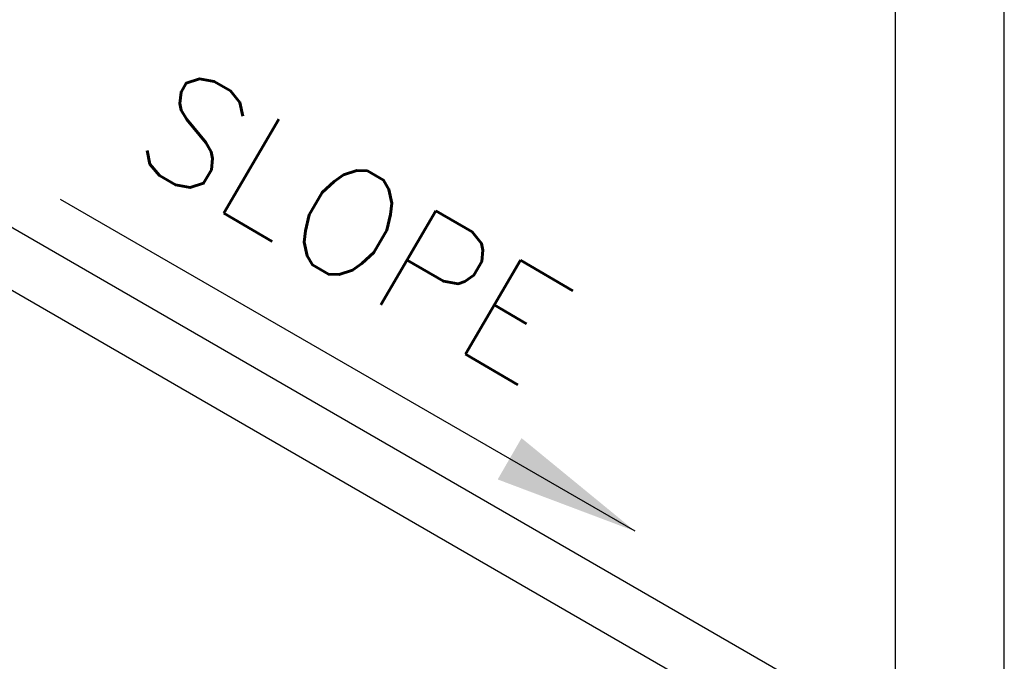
# Model space of a CAD drawing. Extents: x -15981 to -11679, y 2285 to 5601.
# Tile 57 of 103: x -14216 to -14135, y 3237 to 3290. Entities that reach past the tile are written whole.
import ezdxf

# ---------------------------------------------------------------- set-up
doc = ezdxf.new("R2010")
doc.units = 0
doc.header["$MEASUREMENT"] = 0
for name, color, linetype in [('PIPING-VENT-ISO', 3, 'CONTINUOUS'), ('TANK', 2, 'CONTINUOUS'), ('TANK-SLOPE', 2, 'CONTINUOUS'), ('TEXT', 3, 'CONTINUOUS')]:
    doc.layers.add(name, color=color, linetype=linetype)
doc.styles.add('SIMPLEX', font='simplex')
doc.dimstyles.new('DIM96', dxfattribs={"dimscale": 96, "dimtxt": 0.125, "dimasz": 0.125, "dimexe": 0.0625, "dimexo": 0.0625, "dimgap": 0.0625, "dimtad": 1, "dimdec": 4, "dimzin": 3, "dimdsep": 46, "dimlunit": 4, "dimtxsty": 'SIMPLEX', "dimcen": 0, "dimdle": 0.0625, "dimclrd": 3, "dimclre": 3, "dimclrt": 3, "dimadec": 0, "dimazin": 0, "dimtfac": 1, "dimtdec": 4, "dimtmove": 2, "dimatfit": 3, "dimfxl": 1, "dimfrac": 2, "dimtolj": 1, "dimtzin": 0, "dimarcsym": 0})

# ---------------------------------------------------------------- blocks, each defined once
blk = doc.blocks.new('A$C3406478A')
at = {"layer": 'TANK'}
for p, q in [((-1.03, 23.624), (-1.03, 85.046)), ((7.958, 20.143), (7.958, 85.046)), ((-1.03, 16.887), (-1.03, 23.624)), ((7.958, 15.327), (7.958, 20.143))]:
    blk.add_line(p, q, dxfattribs=at)

msp = doc.modelspace()

# ---------------------------------------------------------------- linework, layer by layer
at = {"layer": 'PIPING-VENT-ISO'}
for p, q in [((-14294.284, 3317.102, 0), (-14144.998, 3230.911, 0)), ((-14296.425, 3313.141, 0), (-14144.389, 3225.364, 0))]:
    msp.add_line(p, q, dxfattribs=at)

# ---------------------------------------------------------------- block references
at = {"layer": 'TANK-SLOPE'}
msp.add_blockref('A$C3406478A', (-14142.969, 3218.077, 0), dxfattribs=at)

# ---------------------------------------------------------------- texts
at = {"layer": 'TEXT', "style": 'SIMPLEX'}
msp.add_text('SLOPE', height=8.9998, rotation=329.73847, dxfattribs=at).set_placement((-14207.547, 3278.384, 0))

# ---------------------------------------------------------------- leaders
at = {"layer": 'TEXT'}
msp.add_leader([(-14165.53, 3247.41, 0), (-14213.072, 3274.858, 0)], dimstyle='DIM96', dxfattribs=at)

doc.saveas('drawing.dxf')
